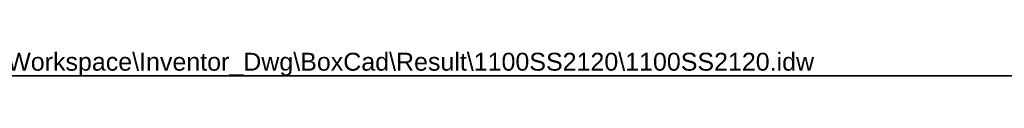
# Model space of a CAD drawing. Header units: inches. Extents: x 0 to 464, y -11 to 301.
# Tile 3 of 13: x 188.64 to 326.34, y 297 to 300.57. Entities that reach past the tile are written whole.
import ezdxf

# ---------------------------------------------------------------- set-up
doc = ezdxf.new("R2010")
doc.units = ezdxf.units.IN
doc.header["$LTSCALE"] = 27.789831
doc.header["$MEASUREMENT"] = 0
doc.layers.get('0').update_dxf_attribs({"lineweight": 25})
doc.layers.add('Sketch Geometry(ANSI)', color=7, linetype='Continuous', lineweight=25)
doc.layers.add('Symbols(ANSI)', color=7, linetype='Continuous', lineweight=25)
doc.styles.add('Current-ANSI', font='arial.ttf')

# ---------------------------------------------------------------- blocks, each defined once
blk = doc.blocks.new('Borders 2_EXM - B (Inch)')
at = {"layer": 'Sketch Geometry(ANSI)', "linetype": 'Continuous', "lineweight": 35}
blk.add_line((16.4375, 10.6915), (0.5625, 10.6915), dxfattribs=at)
at = {"layer": 'Symbols(ANSI)', "color": 7, "style": 'Current-ANSI'}
blk.add_attdef('FILENAME_AND_PATH_001', (6.2084, 10.718), '', height=0.09, dxfattribs=at)

msp = doc.modelspace()

# ---------------------------------------------------------------- block references
at = {"xscale": 27.78983148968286, "yscale": 27.78983148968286, "zscale": 27.78983148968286}
msp.add_blockref('Borders 2_EXM - B (Inch)', (0, 0), dxfattribs=at).add_auto_attribs({'FILENAME_AND_PATH_001': 'C:\\Vault_Workspace\\Inventor_Dwg\\BoxCad\\Result\\1100SS2120\\1100SS2120.idw'})

doc.saveas('drawing.dxf')
